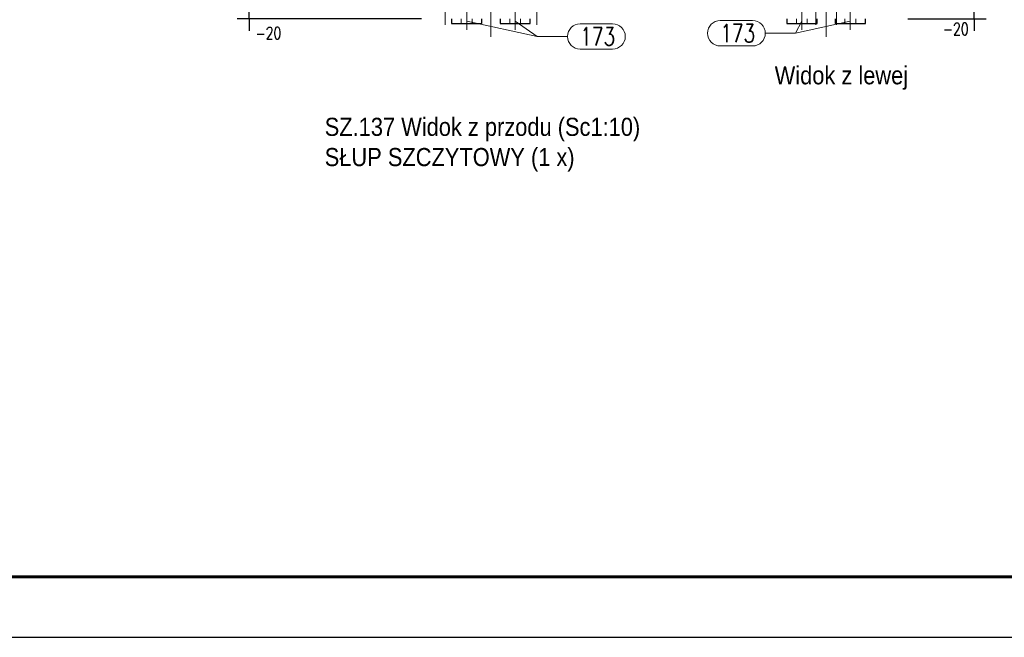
# Model space of a CAD drawing. Header units: millimetres. Extents: x -165 to 441, y 14674 to 15169.
# Tile 11 of 21: x 138 to 301, y 14674 to 14776. Entities that reach past the tile are written whole.
import ezdxf

# ---------------------------------------------------------------- set-up
doc = ezdxf.new("R2010")
doc.units = ezdxf.units.MM
doc.header["$LTSCALE"] = 10
doc.linetypes.add('HIDDEN', pattern=[0.375, 0.25, -0.125])
doc.linetypes.add('MITTE', pattern=[2, 1.25, -0.25, 0.25, -0.25])
doc.layers.get('Defpoints').update_dxf_attribs({"color": 1})
doc.layers.add('_FORMATKA', color=8, linetype='Continuous', plot=False)
for name, color, linetype, lineweight in [('_RAMKA', 7, 'Continuous', 35), ('PS_DIM', 4, 'Continuous', 13), ('PS_Hidden', 2, 'HIDDEN', 9), ('PS_Mid', 5, 'MITTE', 15), ('PS_Pos', 1, 'Continuous', 15), ('PS_Shape', 161, 'Continuous', 30), ('PS_SOLID', 7, 'Continuous', 30), ('PS_TEXT', 3, 'Continuous', 18)]:
    doc.layers.add(name, color=color, linetype=linetype, lineweight=lineweight)
doc.styles.add('gil', font='txt', dxfattribs={"width": 0.9})
doc.styles.add('simplex', font='simplex.shx', dxfattribs={"width": 0.75})
doc.dimstyles.new('1_10_GŁ_DS1-LS10', dxfattribs={"dimtxt": 2, "dimasz": 2, "dimexe": 2, "dimexo": 5, "dimgap": 1, "dimtad": 1, "dimjust": 4, "dimdec": 0, "dimlfac": 10, "dimtxsty": 'simplex', "dimblk1": 'NONE', "dimsah": 1, "dimcen": 2, "dimclrd": 256, "dimclre": 256, "dimclrt": 3, "dimadec": 1, "dimazin": 0, "dimtfac": 1, "dimtdec": 0, "dimtmove": 2, "dimatfit": 3, "dimfxl": 1, "dimarcsym": 0})

# ---------------------------------------------------------------- blocks, each defined once
blk = doc.blocks.new('*D82')
at = {"layer": 'Defpoints', "color": 0, "transparency": 16777216}
for p in [(176.26, 14778.09), (226.22, 14778.09), (209.72, 14776.09)]:
    blk.add_point(p, dxfattribs=at)
at = {"layer": 'PS_DIM', "lineweight": -2, "transparency": 16777216}
for p, q in [((176.26, 14780.09), (176.26, 14782.09)), ((221.22, 14778.09), (174.26, 14778.09)), ((176.26, 14776.09), (176.26, 14778.09)), ((204.72, 14776.09), (174.26, 14776.09)), ((176.26, 14776.09), (176.26, 14774.09))]:
    blk.add_line(p, q, dxfattribs=at)
at = {"layer": 'PS_DIM', "transparency": 16777216}
blk.add_solid([(175.93, 14780.09), (176.59, 14780.09), (176.26, 14778.09)], dxfattribs=at)
at = {"layer": 'PS_DIM', "color": 3, "transparency": 16777216, "insert": (179.42, 14773.72), "char_height": 2, "attachment_point": 5, "rotation": 0.0573, "style": 'simplex'}
blk.add_mtext('-20', dxfattribs=at)
blk = doc.blocks.new('_None')
blk = doc.blocks.new('*U150')
at = {"layer": '_FORMATKA', "lineweight": -3}
blk.add_lwpolyline([(-594, 0), (0, 0), (0, 420), (-594, 420)], close=True, dxfattribs=at)
at = {"layer": '_RAMKA', "lineweight": -3, "const_width": 0.5}
blk.add_lwpolyline([(-564, 10), (-10, 10), (-10, 410), (-564, 410)], close=True, dxfattribs=at)
blk = doc.blocks.new('*D174')
at = {"layer": 'Defpoints', "color": 0, "transparency": 16777216}
for p in [(280.14, 14778.09), (296.14, 14778.09), (280.14, 14776.09)]:
    blk.add_point(p, dxfattribs=at)
at = {"layer": 'PS_DIM', "lineweight": -2, "transparency": 16777216}
for p, q in [((296.14, 14780.09), (296.14, 14782.09)), ((285.14, 14778.09), (298.14, 14778.09)), ((296.14, 14776.09), (296.14, 14778.09)), ((285.14, 14776.09), (298.14, 14776.09)), ((296.14, 14776.09), (296.14, 14774.09))]:
    blk.add_line(p, q, dxfattribs=at)
at = {"layer": 'PS_DIM', "transparency": 16777216}
blk.add_solid([(295.81, 14780.09), (296.47, 14780.09), (296.14, 14778.09)], dxfattribs=at)
at = {"layer": 'PS_DIM', "color": 3, "transparency": 16777216, "insert": (293.09, 14774.41), "char_height": 2, "attachment_point": 5, "rotation": 0.0573, "style": 'simplex'}
blk.add_mtext('-20', dxfattribs=at)
blk = doc.blocks.new('*X262')
at = {"layer": 'PS_Hidden', "color": 2, "linetype": 'HIDDEN'}
for p, q in [((211.32, 14776.09), (211.32, 14775.29)), ((213.12, 14775.29), (213.12, 14776.09)), ((217.72, 14775.29), (217.72, 14776.09)), ((219.32, 14775.29), (219.32, 14776.09)), ((221.12, 14775.29), (221.12, 14776.09)), ((219.32, 14775.29), (217.72, 14775.29)), ((219.44, 14775.29), (219.32, 14775.29)), ((219.77, 14775.29), (219.44, 14775.29)), ((220.22, 14775.29), (219.77, 14775.29))]:
    blk.add_line(p, q, dxfattribs=at)
at = {"layer": 'PS_Mid', "color": 5, "linetype": 'MITTE'}
for p, q in [((216.22, 14773.09), (216.22, 14825.89)), ((208.62, 14779.09), (208.62, 14775.09)), ((208.62, 14779.09), (208.62, 14775.09)), ((212.22, 14779.09), (212.22, 14775.09)), ((212.22, 14779.09), (212.22, 14775.09)), ((220.22, 14779.09), (220.22, 14775.09)), ((220.22, 14779.09), (220.22, 14775.09)), ((223.82, 14779.09), (223.82, 14775.09)), ((223.82, 14779.09), (223.82, 14775.09)), ((212.22, 14774.29), (212.22, 14777.09)), ((212.22, 14774.29), (212.22, 14777.09)), ((220.22, 14774.29), (220.22, 14777.09)), ((220.22, 14774.29), (220.22, 14777.09))]:
    blk.add_line(p, q, dxfattribs=at)
at = {"layer": 'PS_SOLID', "color": 7, "linetype": 'Continuous'}
for p, q in [((209.72, 14776.09), (209.72, 14775.29)), ((214.72, 14775.29), (214.72, 14776.09)), ((217.72, 14776.09), (217.72, 14775.29)), ((222.72, 14775.29), (222.72, 14776.09)), ((209.72, 14775.29), (212.22, 14775.29)), ((212.22, 14775.29), (214.72, 14775.29)), ((217.72, 14775.29), (220.22, 14775.29)), ((220.22, 14775.29), (222.72, 14775.29))]:
    blk.add_line(p, q, dxfattribs=at)
blk = doc.blocks.new('*X276')
at = {"color": 1}
for p, q in [((212.22, 14775.69), (223.88, 14773.17)), ((230.98, 14775.27), (236.33, 14775.27)), ((223.88, 14773.17), (228.88, 14773.17)), ((230.98, 14771.07), (236.33, 14771.07))]:
    blk.add_line(p, q, dxfattribs=at)
for centre, start, end in [((230.98, 14773.17), 90, 270), ((236.33, 14773.17), 270, 90)]:
    blk.add_arc(centre, 2.1, start, end, dxfattribs=at)
at = {"color": 2, "style": 'simplex', "width": 0.75}
blk.add_text('173', height=3, dxfattribs=at).set_placement((230.98, 14771.67))
blk = doc.blocks.new('*X277')
at = {"color": 1}
for p, q in [((212.22, 14775.69), (223.88, 14773.17)), ((230.98, 14775.27), (236.33, 14775.27)), ((223.88, 14773.17), (228.88, 14773.17)), ((230.98, 14771.07), (236.33, 14771.07))]:
    blk.add_line(p, q, dxfattribs=at)
for centre, start, end in [((230.98, 14773.17), 90, 270), ((236.33, 14773.17), 270, 90)]:
    blk.add_arc(centre, 2.1, start, end, dxfattribs=at)
at = {"color": 2, "style": 'simplex', "width": 0.75}
blk.add_text('173', height=3, dxfattribs=at).set_placement((230.98, 14771.67))
blk = doc.blocks.new('*X278')
at = {"color": 1}
for p, q in [((220.22, 14775.69), (223.88, 14773.17)), ((230.98, 14775.27), (236.33, 14775.27)), ((223.88, 14773.17), (228.88, 14773.17)), ((230.98, 14771.07), (236.33, 14771.07))]:
    blk.add_line(p, q, dxfattribs=at)
for centre, start, end in [((230.98, 14773.17), 90, 270), ((236.33, 14773.17), 270, 90)]:
    blk.add_arc(centre, 2.1, start, end, dxfattribs=at)
at = {"color": 2, "style": 'simplex', "width": 0.75}
blk.add_text('173', height=3, dxfattribs=at).set_placement((230.98, 14771.67))
blk = doc.blocks.new('*X279')
at = {"color": 1}
for p, q in [((220.22, 14775.69), (223.88, 14773.17)), ((230.98, 14775.27), (236.33, 14775.27)), ((223.88, 14773.17), (228.88, 14773.17)), ((230.98, 14771.07), (236.33, 14771.07))]:
    blk.add_line(p, q, dxfattribs=at)
for centre, start, end in [((230.98, 14773.17), 90, 270), ((236.33, 14773.17), 270, 90)]:
    blk.add_arc(centre, 2.1, start, end, dxfattribs=at)
at = {"color": 2, "style": 'simplex', "width": 0.75}
blk.add_text('173', height=3, dxfattribs=at).set_placement((230.98, 14771.67))
blk = doc.blocks.new('*X284')
at = {"color": 3, "style": 'gil', "width": 0.9}
for s, p in [('SZ.137 Widok z przodu (Sc1:10)', (188.73, 14756.72)), ('SŁUP SZCZYTOWY (1 x)', (188.73, 14751.72))]:
    blk.add_text(s, height=3, dxfattribs=at).set_placement(p)
blk = doc.blocks.new('*X285')
at = {"layer": 'PS_Hidden', "color": 2, "linetype": 'HIDDEN'}
for p, q in [((265.14, 14775.29), (265.14, 14776.09)), ((266.74, 14776.09), (266.74, 14775.29)), ((268.54, 14775.29), (268.54, 14776.09)), ((273.14, 14775.29), (273.14, 14776.09)), ((274.74, 14776.09), (274.74, 14775.29)), ((276.54, 14775.29), (276.54, 14776.09)), ((273.14, 14775.29), (274.74, 14775.29))]:
    blk.add_line(p, q, dxfattribs=at)
at = {"layer": 'PS_Mid', "color": 5, "linetype": 'MITTE'}
for p, q in [((271.64, 14773.09), (271.64, 14825.89)), ((267.64, 14779.09), (267.64, 14775.09)), ((267.64, 14779.09), (267.64, 14775.09)), ((269.94, 14779.09), (269.94, 14775.09)), ((269.94, 14779.09), (269.94, 14775.09)), ((273.34, 14779.09), (273.34, 14775.09)), ((273.34, 14779.09), (273.34, 14775.09)), ((275.64, 14779.09), (275.64, 14775.09)), ((275.64, 14779.09), (275.64, 14775.09)), ((267.64, 14774.29), (267.64, 14777.09)), ((267.64, 14774.29), (267.64, 14777.09)), ((275.64, 14774.29), (275.64, 14777.09)), ((275.64, 14774.29), (275.64, 14777.09))]:
    blk.add_line(p, q, dxfattribs=at)
at = {"layer": 'PS_SOLID', "color": 7, "linetype": 'Continuous'}
for p, q in [((265.14, 14776.09), (265.14, 14775.29)), ((270.14, 14775.29), (270.14, 14776.09)), ((273.14, 14776.09), (273.14, 14775.29)), ((278.14, 14775.29), (278.14, 14776.09)), ((265.14, 14775.29), (267.64, 14775.29)), ((267.64, 14775.29), (270.14, 14775.29)), ((273.14, 14775.29), (275.64, 14775.29)), ((275.64, 14775.29), (278.14, 14775.29))]:
    blk.add_line(p, q, dxfattribs=at)
blk = doc.blocks.new('*X298')
at = {"color": 1}
for p, q in [((254.14, 14775.8), (259.49, 14775.8)), ((275.64, 14775.69), (266.59, 14773.7)), ((261.59, 14773.7), (266.59, 14773.7)), ((254.14, 14771.6), (259.49, 14771.6))]:
    blk.add_line(p, q, dxfattribs=at)
for centre, start, end in [((254.14, 14773.7), 90, 270), ((259.49, 14773.7), 270, 90)]:
    blk.add_arc(centre, 2.1, start, end, dxfattribs=at)
at = {"color": 2, "style": 'simplex', "width": 0.75}
blk.add_text('173', height=3, dxfattribs=at).set_placement((254.14, 14772.2))
blk = doc.blocks.new('*X299')
at = {"color": 1}
for p, q in [((254.14, 14775.8), (259.49, 14775.8)), ((275.64, 14775.69), (266.59, 14773.7)), ((261.59, 14773.7), (266.59, 14773.7)), ((254.14, 14771.6), (259.49, 14771.6))]:
    blk.add_line(p, q, dxfattribs=at)
for centre, start, end in [((254.14, 14773.7), 90, 270), ((259.49, 14773.7), 270, 90)]:
    blk.add_arc(centre, 2.1, start, end, dxfattribs=at)
at = {"color": 2, "style": 'simplex', "width": 0.75}
blk.add_text('173', height=3, dxfattribs=at).set_placement((254.14, 14772.2))
blk = doc.blocks.new('*X300')
at = {"color": 1}
for p, q in [((254.14, 14775.8), (259.49, 14775.8)), ((267.64, 14775.69), (266.59, 14773.7)), ((261.59, 14773.7), (266.59, 14773.7)), ((254.14, 14771.6), (259.49, 14771.6))]:
    blk.add_line(p, q, dxfattribs=at)
for centre, start, end in [((254.14, 14773.7), 90, 270), ((259.49, 14773.7), 270, 90)]:
    blk.add_arc(centre, 2.1, start, end, dxfattribs=at)
at = {"color": 2, "style": 'simplex', "width": 0.75}
blk.add_text('173', height=3, dxfattribs=at).set_placement((254.14, 14772.2))
blk = doc.blocks.new('*X301')
at = {"color": 1}
for p, q in [((254.14, 14775.8), (259.49, 14775.8)), ((267.64, 14775.69), (266.59, 14773.7)), ((261.59, 14773.7), (266.59, 14773.7)), ((254.14, 14771.6), (259.49, 14771.6))]:
    blk.add_line(p, q, dxfattribs=at)
for centre, start, end in [((254.14, 14773.7), 90, 270), ((259.49, 14773.7), 270, 90)]:
    blk.add_arc(centre, 2.1, start, end, dxfattribs=at)
at = {"color": 2, "style": 'simplex', "width": 0.75}
blk.add_text('173', height=3, dxfattribs=at).set_placement((254.14, 14772.2))
blk = doc.blocks.new('*X307')
at = {"color": 3, "style": 'gil', "width": 0.9}
blk.add_text('Widok z lewej', height=3, dxfattribs=at).set_placement((263.14, 14765.25))

msp = doc.modelspace()

# ---------------------------------------------------------------- block references
at = {"layer": 'PS_DIM'}
msp.add_blockref('*U150', (435.28, 14673.77), dxfattribs=at)
at = {"layer": 'PS_Pos'}
for name in ['*X276', '*X277', '*X278', '*X279', '*X298', '*X299', '*X300', '*X301']:
    msp.add_blockref(name, (0, 0), dxfattribs=at)
at = {"layer": 'PS_Shape', "color": 66}
for name in ['*X262', '*X285']:
    msp.add_blockref(name, (0, 0), dxfattribs=at)
at = {"layer": 'PS_TEXT'}
for name in ['*X307', '*X284']:
    msp.add_blockref(name, (0, 0), dxfattribs=at)

# ---------------------------------------------------------------- dimensions: what is measured, and where the dimension line sits
at = {"layer": 'PS_DIM'}
for base, p1, p2, picture, middle in [((176.26, 14778.09), (209.72, 14776.09), (226.22, 14778.09), '*D82', (179.42, 14773.72)), ((296.14, 14778.09), (280.14, 14776.09), (280.14, 14778.09), '*D174', (293.09, 14774.41))]:
    dim = msp.add_linear_dim(base=base, p1=p1, p2=p2, angle=90, text='-20', dimstyle='1_10_GŁ_DS1-LS10', dxfattribs=at)
    dim.commit()
    dim.dimension.update_dxf_attribs({"geometry": picture, "text_midpoint": middle, "dimtype": 128, "text_rotation": 0.0573})

doc.saveas('drawing.dxf')
